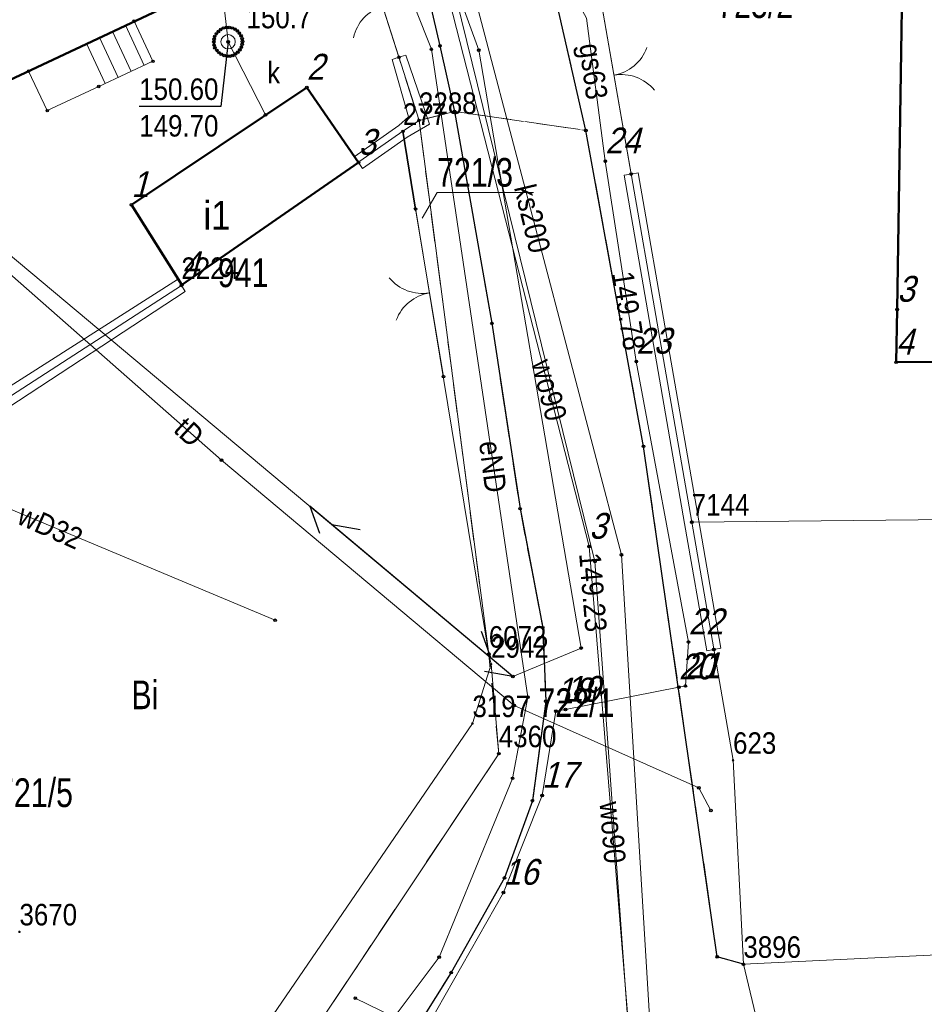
# Model space of a CAD drawing. Header units: metres. Extents: x 5551907 to 5556416, y 5709283 to 5712755.
# Tile 39 of 100: x 5554549 to 5554581, y 5710504 to 5710538. Entities that reach past the tile are written whole.
import ezdxf
from ezdxf.enums import TextEntityAlignment as Align

# ---------------------------------------------------------------- set-up
doc = ezdxf.new("R2010")
doc.units = ezdxf.units.M
for name, pattern in [('1.0_0.5', [1.5, 1, -0.5]), ('1.5_0.5', [2, 1.5, -0.5]), ('219-500', [0]), ('otob_500', [0]), ('sutp_500', [0])]:
    doc.linetypes.add(name, pattern=pattern)
doc.layers.get('0').update_dxf_attribs({"color": 2, "lineweight": 5})
doc.styles.get("Standard").update_dxf_attribs({"font": 'Working1250', "width": 0.75})
doc.linetypes.add('902-500', pattern='A,3.75,0,[1,ksztalty.shx,S=0.5,R=0,X=0,Y=0],3.75', length=7.5)
doc.linetypes.add('otdn_500', pattern='A,5,0,[21,ksztalty.shx,S=0.5,R=0,X=0,Y=0]', length=5)

# ---------------------------------------------------------------- blocks, each defined once
blk = doc.blocks.new('PUNKTBUD')
at = {"color": 0}
blk.add_circle((0, 0), 0.045, dxfattribs=at)
blk = doc.blocks.new('203')
at = {"linetype": 'Continuous', "lineweight": 0}
h = blk.add_hatch(color=0, dxfattribs=at)
edge = h.paths.add_edge_path()
edge.add_arc((0, 0), 0.045, 0, 360)
blk = doc.blocks.new('OK02')
at = {"color": 0, "linetype": 'Continuous', "lineweight": 0}
for centre, start, end in [((-1.5, 0), 0, 60), ((1.5, 0), 120, 180)]:
    blk.add_arc(centre, 1.5, start, end, dxfattribs=at)
blk = doc.blocks.new('PW01')
at = {"linetype": 'Continuous', "lineweight": 13}
h = blk.add_hatch(color=0, dxfattribs=at)
edge = h.paths.add_edge_path()
edge.add_arc((0, 0), 0.045, 0, 360)
blk = doc.blocks.new('US22')
at = {"color": 0, "linetype": 'Continuous', "lineweight": 13}
blk.add_circle((0, 0), 0.25, dxfattribs=at)
blk = doc.blocks.new('SUTP')
at = {"color": 0, "linetype": 'Continuous'}
for p, q in [((0, 0), (0.866, 0.5)), ((9.232, 0), (8.366, 0.5)), ((0, 0), (9.232, 0)), ((1.866, -0.5), (1, 0)), ((7.366, -0.5), (8.232, 0))]:
    blk.add_line(p, q, dxfattribs=at)
blk = doc.blocks.new('PIKIETAW1891')
at = {"color": 0}
blk.add_circle((0, 0), 0.045, dxfattribs=at)

msp = doc.modelspace()

# ---------------------------------------------------------------- linework, layer by layer
at = {"layer": '211-numer działki ewidencyjnej', "color": 0, "linetype": 'CONTINUOUS', "lineweight": 18, "flags": 128}
msp.add_lwpolyline([(5554563.06, 5710531.45), (5554563.58, 5710532.35), (5554566.934, 5710532.35)], dxfattribs=at)
at = {"layer": '218-kontur użytku gruntowego', "color": 3, "linetype": 'CONTINUOUS', "lineweight": 18, "flags": 128}
for points in [[(5554562.95, 5710534.86), (5554557.91, 5710550.65)], [(5554557.91, 5710550.65), (5554562.95, 5710534.86)], [(5554569.14, 5710539.88), (5554572.45, 5710520.86)], [(5554572.45, 5710520.86), (5554569.14, 5710539.88)], [(5554562.95, 5710534.86), (5554562.39, 5710534.48)], [(5554562.39, 5710534.48), (5554562.95, 5710534.86)], [(5554565.38, 5710516.26), (5554562.95, 5710534.86)], [(5554562.95, 5710534.86), (5554565.38, 5710516.26)], [(5554562.39, 5710534.48), (5554554.67, 5710529.11)], [(5554554.67, 5710529.11), (5554562.39, 5710534.48)], [(5554554.67, 5710529.11), (5554540.84, 5710520.16)], [(5554540.84, 5710520.16), (5554554.67, 5710529.11)], [(5554572.45, 5710520.86), (5554573.89, 5710512.56)], [(5554573.89, 5710512.56), (5554572.45, 5710520.86)], [(5554565.46, 5710515.91), (5554565.38, 5710516.26)], [(5554565.38, 5710516.26), (5554565.46, 5710515.91)], [(5554565.73, 5710512.79), (5554565.46, 5710515.91)], [(5554565.46, 5710515.91), (5554565.73, 5710512.79)], [(5554554.2, 5710495.49), (5554565.73, 5710512.79)], [(5554565.73, 5710512.79), (5554554.2, 5710495.49)], [(5554573.89, 5710512.56), (5554574.25, 5710505.45)], [(5554574.25, 5710505.45), (5554573.89, 5710512.56)], [(5554574.25, 5710505.45), (5554587.74, 5710506.1)], [(5554587.74, 5710506.1), (5554574.25, 5710505.45)]]:
    msp.add_lwpolyline(points, dxfattribs=at)
at = {"layer": '219-działka ewidencyjna', "color": 7, "linetype": '219-500', "lineweight": 18, "flags": 128}
for points in [[(5554557.91, 5710550.65), (5554562.95, 5710534.86)], [(5554569.14, 5710539.88), (5554572.45, 5710520.86)], [(5554562.95, 5710534.86), (5554562.39, 5710534.48)], [(5554562.95, 5710534.86), (5554565.38, 5710516.26)], [(5554562.39, 5710534.48), (5554554.67, 5710529.11)], [(5554562.39, 5710534.48), (5554565.38, 5710516.26)], [(5554554.67, 5710529.11), (5554540.84, 5710520.16)], [(5554572.45, 5710520.86), (5554598.37, 5710521.12)], [(5554572.45, 5710520.86), (5554573.89, 5710512.56)], [(5554565.38, 5710516.26), (5554565.46, 5710515.91)], [(5554565.46, 5710515.91), (5554564.81, 5710513.84)], [(5554565.46, 5710515.91), (5554565.73, 5710512.79)], [(5554564.81, 5710513.84), (5554552.89, 5710496.4)], [(5554565.73, 5710512.79), (5554554.2, 5710495.49)], [(5554573.89, 5710512.56), (5554574.25, 5710505.45)], [(5554574.25, 5710505.45), (5554575.38, 5710500.73)]]:
    msp.add_lwpolyline(points, dxfattribs=at)
at = {"layer": '312-budynek ewidencyjny', "color": 7, "linetype": 'CONTINUOUS', "lineweight": 50, "flags": 128}
for points in [[(5554579.61, 5710528.27), (5554579.82, 5710541.76)], [(5554554.84, 5710539.17), (5554544.22, 5710534.17)], [(5554552.93, 5710531.92), (5554559.04, 5710536.01)], [(5554559.04, 5710536.01), (5554560.84, 5710533.39)], [(5554560.84, 5710533.39), (5554554.69, 5710529.13)], [(5554554.69, 5710529.13), (5554552.93, 5710531.92)], [(5554579.57, 5710526.43), (5554579.61, 5710528.27)], [(5554585.63, 5710526.47), (5554579.57, 5710526.43)]]:
    msp.add_lwpolyline(points, dxfattribs=at)
at = {"layer": '352-schody', "color": 7, "linetype": 'CONTINUOUS', "lineweight": 18, "flags": 128}
msp.add_lwpolyline([(5554553.03, 5710538.32), (5554553.68, 5710536.92), (5554551.79, 5710536.04), (5554550, 5710535.2), (5554549.35, 5710536.58)], close=True, dxfattribs=at)
msp.add_lwpolyline([(5554553.03, 5710538.32), (5554553.68, 5710536.92), (5554551.79, 5710536.04), (5554550, 5710535.2), (5554549.35, 5710536.58)], close=True, dxfattribs=at)
for points in [[(5554553.376, 5710536.779), (5554552.726, 5710538.176)], [(5554552.47, 5710536.357), (5554551.822, 5710537.749)], [(5554552.923, 5710536.568), (5554552.274, 5710537.962)], [(5554552.017, 5710536.146), (5554551.37, 5710537.535)]]:
    msp.add_lwpolyline(points, dxfattribs=at)
at = {"layer": 'brama', "color": 7, "linetype": 'otob_500', "lineweight": 18, "flags": 128}
for points in [[(5554562.25, 5710537.06), (5554561.11, 5710540.64)], [(5554569.14, 5710539.88), (5554570.34, 5710532.99)], [(5554563.8, 5710525.93), (5554562.83, 5710531.77)]]:
    msp.add_lwpolyline(points, dxfattribs=at)
at = {"layer": 'chodnik', "color": 7, "linetype": '1.0_0.5', "lineweight": 18, "flags": 128}
for points in [[(5554443.41, 5710483.75), (5554443.48, 5710483.32), (5554444.89, 5710481.41), (5554456.15, 5710489.37), (5554463.92, 5710495.09), (5554471.81, 5710500.87), (5554478.92, 5710505.94), (5554487.22, 5710511.83), (5554494.74, 5710517.27), (5554502.24, 5710522.68), (5554509.44, 5710527.98), (5554517.53, 5710533.78), (5554523.91, 5710538.26), (5554526.95, 5710540.3), (5554530.39, 5710542.48), (5554529.99, 5710543.17), (5554531.67, 5710544.37), (5554540.15, 5710548.3), (5554542.17, 5710544.15), (5554543.16, 5710544.62), (5554541.6, 5710547.89), (5554545.78, 5710549.93), (5554545.46, 5710550.59), (5554552.12, 5710553.48), (5554553.39, 5710550.56), (5554546.96, 5710547.54), (5554547.39, 5710546.68), (5554550.44, 5710548.15), (5554556.72, 5710551.2), (5554557.91, 5710550.65), (5554560.57, 5710542.33), (5554562.25, 5710537.06), (5554562.95, 5710534.86), (5554564.19, 5710535.17), (5554563.68, 5710537.46), (5554563.06, 5710540.12), (5554562.14, 5710542.87), (5554557.72, 5710555.64), (5554557.27, 5710556.62), (5554556.75, 5710557.41), (5554555.64, 5710558.2), (5554554.78, 5710558.61), (5554553.78, 5710558.9), (5554553.05, 5710558.68), (5554534.16, 5710549.88), (5554521.64, 5710540.81), (5554505.22, 5710528.95), (5554488.48, 5710516.77), (5554467.28, 5710501.44), (5554443.47, 5710484.11)], [(5554532.08, 5710458.09), (5554531.99, 5710455.98), (5554532.25, 5710453.02), (5554532.74, 5710450.32), (5554533.44, 5710447.83), (5554534.68, 5710444.02), (5554534.99, 5710442.97), (5554536.74, 5710437), (5554542.49, 5710419.44), (5554543.85, 5710419.42), (5554545.3, 5710412.25), (5554545.96, 5710408.03), (5554547.16, 5710400.72), (5554548.24, 5710389.35), (5554548.88, 5710388.04), (5554548.49, 5710373.4), (5554548.49, 5710363.79), (5554546.86, 5710362.55), (5554548.47, 5710362.53), (5554549.27, 5710364.04), (5554549.91, 5710384.1), (5554549.03, 5710396.04), (5554548.86, 5710400.12), (5554547.7, 5710407.21), (5554544.82, 5710418.32), (5554537.56, 5710440.95), (5554534.1, 5710451.79), (5554533.79, 5710454.43), (5554533.73, 5710456.95), (5554534.22, 5710459.49), (5554534.96, 5710461.83), (5554535.76, 5710463.83), (5554541.56, 5710472.31), (5554556.37, 5710493.43), (5554560.68, 5710499.75), (5554564.07, 5710505.16), (5554565.93, 5710508.46), (5554566.9, 5710511.15), (5554567.37, 5710514.62), (5554567.26, 5710517.18), (5554566.47, 5710521.33), (5554565.49, 5710527.79), (5554564.19, 5710535.17), (5554562.95, 5710534.86), (5554565.38, 5710516.26), (5554565.73, 5710512.79), (5554554.2, 5710495.49), (5554548.36, 5710486.71), (5554541.04, 5710475.72), (5554533.88, 5710464.98), (5554532.8, 5710460.85)]]:
    msp.add_lwpolyline(points, close=True, dxfattribs=at)
at = {"layer": 'jezdnia', "color": 7, "linetype": '1.5_0.5', "lineweight": 18, "flags": 128}
for points in [[(5554563.06, 5710540.12), (5554563.68, 5710537.46), (5554564.19, 5710535.17), (5554568.76, 5710534.51), (5554566.7, 5710543.53), (5554562.19, 5710557.43), (5554557.72, 5710555.64), (5554562.14, 5710542.87)], [(5554551.3, 5710418.13), (5554549.98, 5710420.22), (5554548.84, 5710422.52), (5554547.82, 5710425.26), (5554542.83, 5710440.47), (5554539.3, 5710451.3), (5554538.98, 5710452.88), (5554538.81, 5710454.33), (5554538.78, 5710455.82), (5554538.83, 5710457.11), (5554539.02, 5710458.29), (5554539.34, 5710459.33), (5554539.66, 5710460.14), (5554541.17, 5710462.9), (5554552.76, 5710479.69), (5554556.79, 5710485.31), (5554558.14, 5710486.87), (5554558.97, 5710487.29), (5554559.37, 5710487.15), (5554565.63, 5710494.72), (5554565.86, 5710495.64), (5554566.47, 5710496.99), (5554567.87, 5710498.31), (5554569.79, 5710499.44), (5554572.85, 5710500.21), (5554575.38, 5710500.73), (5554574.25, 5710505.45), (5554573.34, 5710505.71), (5554570.77, 5710523.5), (5554568.76, 5710534.51), (5554564.19, 5710535.17), (5554565.49, 5710527.79), (5554566.47, 5710521.33), (5554567.26, 5710517.18), (5554567.37, 5710514.62), (5554566.9, 5710511.15), (5554565.93, 5710508.46), (5554564.07, 5710505.16), (5554560.68, 5710499.75), (5554556.37, 5710493.43), (5554541.56, 5710472.31), (5554535.76, 5710463.83), (5554534.96, 5710461.83), (5554534.22, 5710459.49), (5554533.73, 5710456.95), (5554533.79, 5710454.43), (5554534.1, 5710451.79), (5554537.56, 5710440.95), (5554544.82, 5710418.32), (5554547.7, 5710407.21), (5554548.86, 5710400.12), (5554549.03, 5710396.04), (5554549.91, 5710384.1), (5554549.27, 5710364.04), (5554548.47, 5710362.53), (5554546.66, 5710357.04), (5554545.52, 5710347.27), (5554542.56, 5710337.71), (5554542.69, 5710336.23), (5554533.94, 5710305.94), (5554531.54, 5710294.25), (5554530.7, 5710289.26), (5554530.26, 5710286.71), (5554529.57, 5710282.69), (5554528.95, 5710279.05), (5554532.95, 5710279.32), (5554535.67, 5710286.43), (5554537.54, 5710291.34), (5554539.14, 5710298.49), (5554547.63, 5710334.83), (5554552.61, 5710352.25), (5554552.39, 5710352.3), (5554553.82, 5710353.87), (5554554.69, 5710354.84), (5554555.09, 5710360.54), (5554555.26, 5710365.27), (5554555.16, 5710369.61), (5554554.61, 5710373.21), (5554554.51, 5710375.14), (5554553.36, 5710389.04), (5554553.08, 5710390.19), (5554555.58, 5710397.68), (5554555.95, 5710398.1), (5554556.41, 5710398.2), (5554557.28, 5710397.88), (5554557.96, 5710398.35), (5554560.1, 5710406.11), (5554560.9, 5710407.26), (5554556.85, 5710411.07), (5554555.48, 5710412.59), (5554553.88, 5710414.46), (5554552.49, 5710416.32)]]:
    msp.add_lwpolyline(points, close=True, dxfattribs=at)
at = {"layer": 'krawężnik', "color": 7, "linetype": 'CONTINUOUS', "lineweight": 25, "flags": 128}
for points in [[(5554557.72, 5710555.64), (5554562.14, 5710542.87), (5554563.06, 5710540.12), (5554563.68, 5710537.46), (5554564.19, 5710535.17)], [(5554568.76, 5710534.51), (5554566.7, 5710543.53)], [(5554564.19, 5710535.17), (5554565.49, 5710527.79), (5554566.47, 5710521.33), (5554567.26, 5710517.18), (5554567.37, 5710514.62), (5554566.9, 5710511.15), (5554565.93, 5710508.46), (5554564.07, 5710505.16), (5554560.68, 5710499.75), (5554556.37, 5710493.43), (5554541.56, 5710472.31), (5554535.76, 5710463.83), (5554534.96, 5710461.83), (5554534.22, 5710459.49), (5554533.73, 5710456.95), (5554533.79, 5710454.43), (5554534.1, 5710451.79), (5554537.56, 5710440.95), (5554544.82, 5710418.32), (5554547.7, 5710407.21), (5554548.86, 5710400.12), (5554549.03, 5710396.04), (5554549.91, 5710384.1), (5554549.27, 5710364.04)], [(5554574.25, 5710505.45), (5554573.34, 5710505.71), (5554570.77, 5710523.5), (5554568.76, 5710534.51)]]:
    msp.add_lwpolyline(points, dxfattribs=at)
at = {"layer": 'ogrodzenie trwałe', "color": 7, "linetype": '902-500', "lineweight": 35, "flags": 128}
msp.add_lwpolyline([(5554562.83, 5710531.77), (5554562.39, 5710534.48)], dxfattribs=at)
at = {"layer": 'przewód elektroenergetyczny podziemny', "color": 1, "linetype": 'CONTINUOUS', "lineweight": 18, "flags": 128}
msp.add_lwpolyline([(5554556.79, 5710555.59), (5554561.7, 5710541.58), (5554563.38, 5710537.34), (5554566.74, 5710514.76), (5554566.21, 5710511.93), (5554563.65, 5710505.7), (5554562.08, 5710503.61), (5554560.73, 5710504.27)], dxfattribs=at)
at = {"layer": 'przewód gazowy', "color": 40, "linetype": 'CONTINUOUS', "lineweight": 18, "flags": 128}
msp.add_lwpolyline([(5554562.99, 5710502.84), (5554565.89, 5710507.95), (5554567.24, 5710511.33), (5554567.72, 5710514.27), (5554568.05, 5710514.33), (5554572, 5710515.11), (5554572.23, 5710515.15), (5554572.34, 5710516.68), (5554570.52, 5710526.46), (5554569.44, 5710533.44), (5554568.78, 5710538.42), (5554568.31, 5710539.31), (5554565.27, 5710543.82), (5554560.34, 5710558.17), (5554560.02, 5710558.11), (5554556.04, 5710556.62), (5554553.58, 5710555.63), (5554553.41, 5710555.56), (5554553.2, 5710556.01), (5554548.38, 5710567.04), (5554548.06, 5710567.83)], dxfattribs=at)
at = {"layer": 'przewód kanalizacyjny', "color": 34, "linetype": 'CONTINUOUS', "lineweight": 18, "flags": 128}
for points in [[(5554403.43, 5710635.81), (5554421.1, 5710605.89), (5554436.67, 5710613.08), (5554452.64, 5710620.71), (5554475.58, 5710633.69), (5554493.24, 5710644.62), (5554505.33, 5710636.12), (5554511.32, 5710631.05), (5554532.54, 5710615.46), (5554538.01, 5710606.53), (5554542.3, 5710598.85), (5554545.18, 5710592.28), (5554547.72, 5710585.05), (5554551.08, 5710576.4), (5554560.88, 5710550.1), (5554563.42, 5710544.78), (5554570, 5710519.72), (5554571.02, 5710502.86)], [(5554557.6, 5710535.05), (5554556.3, 5710537.6), (5554555.63, 5710543.47)]]:
    msp.add_lwpolyline(points, dxfattribs=at)
at = {"layer": 'przewód telekomunikacyjny napowietrzny', "color": 30, "linetype": 'sutp_500', "lineweight": 18, "flags": 128}
msp.add_lwpolyline([(5554534.99, 5710541.67), (5554566.22, 5710515.48)], dxfattribs=at)
at = {"layer": 'przewód telekomunikacyjny podziemny', "color": 30, "linetype": 'CONTINUOUS', "lineweight": 18, "flags": 128}
for points in [[(5554566.22, 5710515.48), (5554568.6, 5710516.47), (5554565.03, 5710537.31), (5554557.16, 5710558.92)], [(5554536.14, 5710542.68), (5554539.26, 5710537.81), (5554556.07, 5710523.02), (5554566.27, 5710514.47), (5554572.7, 5710511.6), (5554573.12, 5710510.81)]]:
    msp.add_lwpolyline(points, dxfattribs=at)
at = {"layer": 'przewód wodociągowy', "color": 5, "linetype": 'CONTINUOUS', "lineweight": 18, "flags": 128}
for points in [[(5554553.2, 5710569.14), (5554560.24, 5710550.2), (5554562.17, 5710545.57), (5554563.5, 5710542.15), (5554569.08, 5710519.49), (5554570.3, 5710502.31), (5554570.67, 5710501.99)], [(5554559.66, 5710551.91), (5554561.95, 5710545.46), (5554563.28, 5710541.89), (5554568.88, 5710520.01), (5554570.35, 5710502.05), (5554570.37, 5710501.88)], [(5554557.94, 5710517.44), (5554542.97, 5710523.72), (5554540.97, 5710524.99), (5554534.75, 5710535.97), (5554541.68, 5710539.65)]]:
    msp.add_lwpolyline(points, dxfattribs=at)
at = {"layer": 'rzedna-Atr2', "color": 7, "flags": 128}
msp.add_lwpolyline([(5554556.3, 5710537.6), (5554556.05, 5710535.34), (5554553.202, 5710535.34)], dxfattribs=at)
at = {"layer": 'studnia kanalizacyjna', "color": 34, "linetype": 'CONTINUOUS', "lineweight": 18, "flags": 128}
msp.add_lwpolyline([(5554556.76, 5710537.41), (5554556.71, 5710537.32), (5554556.64, 5710537.24), (5554556.56, 5710537.18), (5554556.46, 5710537.12), (5554556.36, 5710537.1), (5554556.26, 5710537.1), (5554556.16, 5710537.12), (5554556.06, 5710537.17), (5554555.98, 5710537.22), (5554555.91, 5710537.3), (5554555.84, 5710537.39), (5554555.81, 5710537.49), (5554555.8, 5710537.59), (5554555.81, 5710537.69), (5554555.83, 5710537.79), (5554555.89, 5710537.88), (5554555.96, 5710537.96), (5554556.04, 5710538.03), (5554556.14, 5710538.08), (5554556.24, 5710538.1), (5554556.34, 5710538.1), (5554556.44, 5710538.08), (5554556.54, 5710538.04), (5554556.62, 5710537.98), (5554556.69, 5710537.9), (5554556.75, 5710537.81), (5554556.79, 5710537.71), (5554556.8, 5710537.61), (5554556.79, 5710537.51)], close=True, dxfattribs=at)
at = {"layer": 'ściana oporowa (linia)', "color": 0, "linetype": 'otdn_500', "lineweight": 18}
for p, q in [((5554562.012, 5710536.984), (5554562.25, 5710537.06)), ((5554562.012, 5710536.984), (5554562.582, 5710534.987)), ((5554562.582, 5710534.987), (5554562.248, 5710534.686)), ((5554562.248, 5710534.686), (5554560.696, 5710533.594)), ((5554560.696, 5710533.594), (5554560.84, 5710533.39)), ((5554570.094, 5710532.947), (5554570.34, 5710532.99)), ((5554570.094, 5710532.947), (5554572.204, 5710520.817)), ((5554554.806, 5710528.9), (5554554.67, 5710529.11)), ((5554540.746, 5710519.684), (5554554.806, 5710528.9)), ((5554572.204, 5710520.817), (5554572.974, 5710516.377)), ((5554572.974, 5710516.377), (5554573.22, 5710516.42))]:
    msp.add_line(p, q, dxfattribs=at)
at = {"layer": 'ściana oporowa (linia)', "color": 0, "lineweight": 18}
for p, q in [((5554562.488, 5710537.136), (5554562.25, 5710537.06)), ((5554562.488, 5710537.136), (5554563.318, 5710534.733)), ((5554563.318, 5710534.733), (5554562.532, 5710534.274)), ((5554562.532, 5710534.274), (5554560.984, 5710533.185)), ((5554560.984, 5710533.185), (5554560.84, 5710533.39)), ((5554570.586, 5710533.033), (5554570.34, 5710532.99)), ((5554570.586, 5710533.033), (5554572.696, 5710520.903)), ((5554540.934, 5710520.636), (5554554.534, 5710529.32)), ((5554554.534, 5710529.32), (5554554.67, 5710529.11)), ((5554572.696, 5710520.903), (5554573.466, 5710516.463)), ((5554573.466, 5710516.463), (5554573.22, 5710516.42))]:
    msp.add_line(p, q, dxfattribs=at)

# ---------------------------------------------------------------- block references
at = {"layer": '203-punkt graniczny', "color": 7, "linetype": 'CONTINUOUS', "lineweight": 18}
for p in [(5554562.95, 5710534.86), (5554562.39, 5710534.48), (5554554.67, 5710529.11), (5554572.45, 5710520.86), (5554565.38, 5710516.26), (5554565.46, 5710515.91), (5554564.81, 5710513.84), (5554565.73, 5710512.79), (5554573.89, 5710512.56), (5554549.03, 5710506.58), (5554574.25, 5710505.45)]:
    msp.add_blockref('203', p, dxfattribs=at)
at = {"layer": 'brama', "color": 7, "linetype": 'CONTINUOUS', "lineweight": 18}
for p, rotation in [((5554561.68, 5710538.85), 107.663), ((5554569.74, 5710536.435), 279.88), ((5554563.315, 5710528.85), 99.431)]:
    msp.add_blockref('OK02', p, dxfattribs=dict(at, rotation=rotation))
at = {"layer": 'przewód telekomunikacyjny napowietrzny', "color": 30, "linetype": 'CONTINUOUS', "lineweight": 18, "rotation": 140.016}
msp.add_blockref('SUTP', (5554566.22, 5710515.48), dxfattribs=at)
at = {"layer": 'Punkt budynku', "color": 5, "linetype": 'CONTINUOUS', "lineweight": 18}
for p in [(5554553.03, 5710538.32), (5554553.68, 5710536.92), (5554549.35, 5710536.58), (5554551.79, 5710536.04), (5554559.04, 5710536.01), (5554550, 5710535.2), (5554560.84, 5710533.39), (5554552.93, 5710531.92), (5554554.69, 5710529.13), (5554579.61, 5710528.27), (5554579.57, 5710526.43)]:
    msp.add_blockref('PUNKTBUD', p, dxfattribs=at)
at = {"layer": 'Punkt roboczy BDOT GESUT K1', "color": 6, "linetype": 'CONTINUOUS', "lineweight": 18}
for p in [(5554555.96, 5710537.96), (5554556.04, 5710538.03), (5554556.14, 5710538.08), (5554556.24, 5710538.1), (5554556.34, 5710538.1), (5554556.44, 5710538.08), (5554556.54, 5710538.04), (5554556.62, 5710537.98), (5554555.81, 5710537.69), (5554555.83, 5710537.79), (5554555.89, 5710537.88), (5554556.69, 5710537.9), (5554556.75, 5710537.81), (5554556.79, 5710537.71), (5554556.8, 5710537.61), (5554555.8, 5710537.59), (5554555.81, 5710537.49), (5554555.84, 5710537.39), (5554555.91, 5710537.3), (5554556.3, 5710537.6), (5554556.3, 5710537.6), (5554556.71, 5710537.32), (5554556.76, 5710537.41), (5554556.79, 5710537.51), (5554563.38, 5710537.34), (5554563.68, 5710537.46), (5554563.68, 5710537.46), (5554563.68, 5710537.46), (5554565.03, 5710537.31), (5554555.98, 5710537.22), (5554556.06, 5710537.17), (5554556.16, 5710537.12), (5554556.26, 5710537.1), (5554556.36, 5710537.1), (5554556.46, 5710537.12), (5554556.56, 5710537.18), (5554556.64, 5710537.24), (5554562.25, 5710537.06), (5554562.25, 5710537.06), (5554562.25, 5710537.06), (5554557.6, 5710535.05), (5554562.95, 5710534.86), (5554562.95, 5710534.86), (5554562.95, 5710534.86), (5554564.19, 5710535.17), (5554564.19, 5710535.17), (5554564.19, 5710535.17), (5554564.19, 5710535.17), (5554564.19, 5710535.17), (5554564.19, 5710535.17), (5554562.39, 5710534.48), (5554562.39, 5710534.48), (5554568.76, 5710534.51), (5554568.76, 5710534.51), (5554568.76, 5710534.51), (5554568.76, 5710534.51), (5554560.84, 5710533.39), (5554569.44, 5710533.44), (5554569.44, 5710533.44), (5554570.34, 5710532.99), (5554570.34, 5710532.99), (5554562.83, 5710531.77), (5554562.83, 5710531.77), (5554554.67, 5710529.11), (5554565.49, 5710527.79), (5554565.49, 5710527.79), (5554565.49, 5710527.79), (5554570.52, 5710526.46), (5554570.52, 5710526.46), (5554563.8, 5710525.93), (5554570.77, 5710523.5), (5554570.77, 5710523.5), (5554556.07, 5710523.02), (5554566.47, 5710521.33), (5554566.47, 5710521.33), (5554566.47, 5710521.33), (5554572.45, 5710520.86), (5554568.88, 5710520.01), (5554568.88, 5710520.01), (5554569.08, 5710519.49), (5554570, 5710519.72), (5554557.94, 5710517.44), (5554567.26, 5710517.18), (5554567.26, 5710517.18), (5554567.26, 5710517.18), (5554572.34, 5710516.68), (5554572.34, 5710516.68), (5554568.6, 5710516.47), (5554573.22, 5710516.42), (5554565.38, 5710516.26), (5554566.22, 5710515.48), (5554566.22, 5710515.48), (5554572, 5710515.11), (5554572, 5710515.11), (5554572.23, 5710515.15), (5554572.23, 5710515.15), (5554566.74, 5710514.76), (5554567.37, 5710514.62), (5554567.37, 5710514.62), (5554567.37, 5710514.62), (5554566.27, 5710514.47), (5554567.72, 5710514.27), (5554567.72, 5710514.27), (5554568.05, 5710514.33), (5554568.05, 5710514.33), (5554565.73, 5710512.79), (5554566.21, 5710511.93), (5554572.7, 5710511.6), (5554567.24, 5710511.33), (5554567.24, 5710511.33), (5554566.9, 5710511.15), (5554566.9, 5710511.15), (5554566.9, 5710511.15), (5554573.12, 5710510.81), (5554565.93, 5710508.46), (5554565.93, 5710508.46), (5554565.93, 5710508.46), (5554565.89, 5710507.95), (5554565.89, 5710507.95), (5554563.65, 5710505.7), (5554573.34, 5710505.71), (5554573.34, 5710505.71), (5554574.25, 5710505.45), (5554574.25, 5710505.45), (5554564.07, 5710505.16), (5554564.07, 5710505.16), (5554564.07, 5710505.16), (5554560.73, 5710504.27)]:
    msp.add_blockref('PIKIETAW1891', p, dxfattribs=at)
at = {"layer": 'rzedna', "color": 34, "linetype": 'CONTINUOUS', "lineweight": 18}
msp.add_blockref('PW01', (5554556.3, 5710537.6), dxfattribs=at)
at = {"layer": 'rzedna', "color": 40, "linetype": 'CONTINUOUS', "lineweight": 18}
for p in [(5554569.44, 5710533.44), (5554570.52, 5710526.46), (5554572.34, 5710516.68), (5554572, 5710515.11), (5554572.23, 5710515.15), (5554567.72, 5710514.27), (5554568.05, 5710514.33), (5554567.24, 5710511.33), (5554565.89, 5710507.95)]:
    msp.add_blockref('PW01', p, dxfattribs=at)
at = {"layer": 'rzedna', "color": 5, "linetype": 'CONTINUOUS', "lineweight": 18}
msp.add_blockref('PW01', (5554568.88, 5710520.01), dxfattribs=at)
at = {"layer": 'właz do komory lub kanału - okrągły', "color": 7, "linetype": 'CONTINUOUS', "lineweight": 18}
msp.add_blockref('US22', (5554556.3, 5710537.6), dxfattribs=at)

# ---------------------------------------------------------------- texts
at = {"layer": '203-punkt graniczny-Atr103', "color": 7, "width": 0.9}
for s, p in [('3288', (5554562.95, 5710534.86)), ('3288', (5554562.95, 5710534.86)), ('277', (5554562.39, 5710534.48)), ('277', (5554562.39, 5710534.48)), ('2224', (5554554.67, 5710529.11)), ('2224', (5554554.67, 5710529.11)), ('7144', (5554572.45, 5710520.86)), ('7144', (5554572.45, 5710520.86)), ('6072', (5554565.38, 5710516.26)), ('6072', (5554565.38, 5710516.26)), ('2942', (5554565.46, 5710515.91)), ('2942', (5554565.46, 5710515.91)), ('3197', (5554564.81, 5710513.84)), ('3197', (5554564.81, 5710513.84)), ('4360', (5554565.73, 5710512.79)), ('4360', (5554565.73, 5710512.79)), ('623', (5554573.89, 5710512.56)), ('623', (5554573.89, 5710512.56)), ('3670', (5554549.03, 5710506.58)), ('3670', (5554549.03, 5710506.58)), ('3896', (5554574.25, 5710505.45)), ('3896', (5554574.25, 5710505.45))]:
    msp.add_text(s, height=0.75, dxfattribs=at).set_placement(p, align=Align.BOTTOM_LEFT)
at = {"layer": '210-oznaczenie konturu użytku gruntowego', "color": 3, "linetype": 'CONTINUOUS', "lineweight": 18, "width": 0.79}
msp.add_text('Bi', height=1, dxfattribs=at).set_placement((5554552.93, 5710514.34))
at = {"layer": '211-numer działki ewidencyjnej', "color": 7, "linetype": 'CONTINUOUS', "lineweight": 18, "width": 0.79}
for s, p in [('725/2', (5554573.34, 5710538.43)), ('721/3', (5554563.58, 5710532.55)), ('722/1', (5554567.11, 5710514.07)), ('721/5', (5554548.25, 5710510.93))]:
    msp.add_text(s, height=1, dxfattribs=at).set_placement(p)
at = {"layer": '312-oznaczenie budynku ewidencyjnego', "color": 7, "linetype": 'CONTINUOUS', "lineweight": 18, "width": 0.79}
msp.add_text('941', height=1, dxfattribs=at).set_placement((5554555.94, 5710530.05), align=Align.TOP_LEFT)
at = {"layer": '312-oznaczenie budynku ewidencyjnego-Atr117', "color": 7, "width": 0.9}
msp.add_text('i1', height=1, dxfattribs=at).set_placement((5554555.91, 5710531.55), align=Align.MIDDLE_CENTER)
at = {"layer": 'pikieta naturalna-Atr2', "color": 7, "width": 0.9}
msp.add_text('150.7', height=0.75, dxfattribs=at).set_placement((5554556.94, 5710538.07))
at = {"layer": 'przewód elektroenergetyczny podziemny-Atr1', "color": 1, "width": 0.9}
msp.add_text('eND', height=0.75, rotation=277.147, dxfattribs=at).set_placement((5554565.41, 5710523.69), align=Align.MIDDLE_LEFT)
at = {"layer": 'przewód gazowy-Atr1', "color": 40, "width": 0.9}
msp.add_text('gs63', height=0.75, rotation=277.549, dxfattribs=at).set_placement((5554568.9, 5710537.54), align=Align.MIDDLE_LEFT)
at = {"layer": 'przewód kanalizacyjny-Atr1', "color": 34, "width": 0.9}
msp.add_text('ks200', height=0.75, rotation=283.414, dxfattribs=at).set_placement((5554566.62, 5710532.61), align=Align.MIDDLE_LEFT)
at = {"layer": 'przewód telekomunikacyjny podziemny-Atr1', "color": 30, "width": 0.9}
msp.add_text('tD', height=0.75, rotation=317.353, dxfattribs=at).set_placement((5554554.61, 5710524.31), align=Align.MIDDLE_LEFT)
at = {"layer": 'przewód wodociągowy-Atr1', "color": 5, "width": 0.9}
for s, rotation, p in [('wo90', 284.356, (5554567.22, 5710526.51)), ('wD32', 335.93, (5554549.05, 5710521.17)), ('wo90', 274.679, (5554569.61, 5710511.12))]:
    msp.add_text(s, height=0.75, rotation=rotation, dxfattribs=at).set_placement(p, align=Align.MIDDLE_LEFT)
at = {"layer": 'Punkt budynku-Atr104', "color": 5, "oblique": 15, "width": 0.9}
for s, p in [('2', (5554559.04, 5710536.01)), ('3', (5554560.84, 5710533.39)), ('1', (5554552.93, 5710531.92)), ('4', (5554554.69, 5710529.13)), ('3', (5554579.61, 5710528.27)), ('4', (5554579.57, 5710526.43))]:
    msp.add_text(s, height=0.9, dxfattribs=at).set_placement(p, align=Align.BOTTOM_LEFT)
at = {"layer": 'Punkt roboczy BDOT GESUT K1-Atr103', "color": 6, "oblique": 15, "width": 0.9}
for s, p in [('24', (5554569.44, 5710533.44)), ('24', (5554569.44, 5710533.44)), ('23', (5554570.52, 5710526.46)), ('23', (5554570.52, 5710526.46)), ('3', (5554568.88, 5710520.01)), ('3', (5554568.88, 5710520.01)), ('22', (5554572.34, 5710516.68)), ('22', (5554572.34, 5710516.68)), ('20', (5554572, 5710515.11)), ('20', (5554572, 5710515.11)), ('21', (5554572.23, 5710515.15)), ('21', (5554572.23, 5710515.15)), ('18', (5554567.72, 5710514.27)), ('18', (5554567.72, 5710514.27)), ('19', (5554568.05, 5710514.33)), ('19', (5554568.05, 5710514.33)), ('17', (5554567.24, 5710511.33)), ('17', (5554567.24, 5710511.33)), ('16', (5554565.89, 5710507.95)), ('16', (5554565.89, 5710507.95))]:
    msp.add_text(s, height=0.9, dxfattribs=at).set_placement(p, align=Align.BOTTOM_LEFT)
at = {"layer": 'rzedna-Atr2', "color": 34, "width": 0.9}
msp.add_text('150.60', height=0.75, dxfattribs=at).set_placement((5554553.202, 5710535.348), align=Align.BOTTOM_LEFT)
at = {"layer": 'rzedna-Atr2', "color": 40, "width": 0.9}
msp.add_text('149.78', height=0.75, rotation=278.795, dxfattribs=at).set_placement((5554570.04, 5710529.59), align=Align.MIDDLE_LEFT)
at = {"layer": 'rzedna-Atr2', "color": 5, "width": 0.9}
msp.add_text('149.23', height=0.75, rotation=274.679, dxfattribs=at).set_placement((5554568.9, 5710519.79), align=Align.MIDDLE_LEFT)
at = {"layer": 'rzedna-Atr3', "color": 34, "width": 0.9}
msp.add_text('149.70', height=0.75, dxfattribs=at).set_placement((5554553.202, 5710534.072), align=Align.BOTTOM_LEFT)
at = {"layer": 'właz do komory lub kanału - okrągły-Atr17', "color": 7, "width": 0.9}
msp.add_text('k', height=0.75, dxfattribs=at).set_placement((5554557.66, 5710536.15))

doc.saveas('drawing.dxf')
